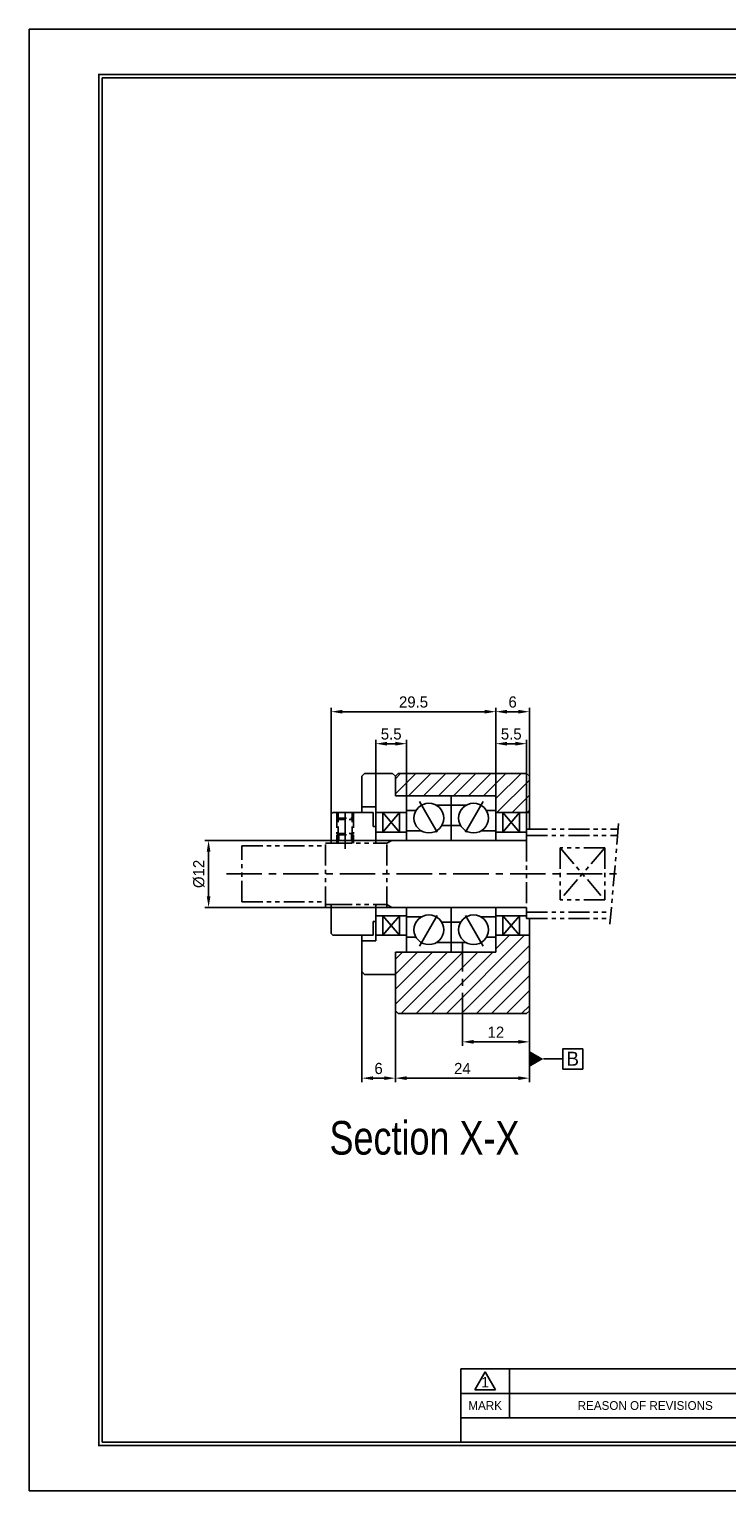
# Model space of a CAD drawing. Header units: millimetres. Extents: x 0 to 370, y 0 to 262.
# Tile 1 of 4: x 0 to 125, y 0 to 262. Entities that reach past the tile are written whole.
import ezdxf
from ezdxf.enums import TextEntityAlignment as Align

# ---------------------------------------------------------------- set-up
doc = ezdxf.new("R2010")
doc.units = ezdxf.units.MM
for name, pattern in [('CENTER', [50.8, 31.75, -6.35, 6.35, -6.35]), ('DASHED', [0.75, 0.5, -0.25]), ('PHANTOM', [2.5, 1.25, -0.25, 0.25, -0.25, 0.25, -0.25])]:
    doc.linetypes.add(name, pattern=pattern)
doc.layers.get('0').update_dxf_attribs({"linetype": 'CONTINUOUS'})
doc.layers.get('DEFPOINTS').update_dxf_attribs({"linetype": 'CONTINUOUS'})
for name, color, linetype in [('center', 1, 'CENTER'), ('hidden', 2, 'DASHED'), ('L1', 7, 'CONTINUOUS'), ('OUTLINE', 7, 'CONTINUOUS'), ('phantom', 6, 'PHANTOM')]:
    doc.layers.add(name, color=color, linetype=linetype)
doc.dimstyles.get("Standard").update_dxf_attribs({"dimtxt": 2, "dimasz": 2, "dimexe": 0.7, "dimexo": 0, "dimgap": 0.7, "dimtad": 1, "dimdec": 3, "dimzin": 11, "dimdsep": 46, "dimtxsty": 'Standard', "dimcen": 0, "dimclrd": 5, "dimclre": 5, "dimclrt": 3, "dimadec": 0, "dimazin": 0, "dimtfac": 0.6, "dimtdec": 3, "dimtmove": 0, "dimatfit": 3, "dimfxl": 0, "dimtolj": 1, "dimtzin": 11, "dimarcsym": 0})

# ---------------------------------------------------------------- blocks, each defined once
blk = doc.blocks.new('표제란')
at = {"layer": 'L1', "color": 0}
for p, q in [((297, 210), (0, 210)), ((0, 210), (0, 0)), ((0, 0), (297, 0))]:
    blk.add_line(p, q, dxfattribs=at)
at = {"layer": 'L1'}
for p, q in [((160, 17.5), (62, 17.5)), ((62, 17.5), (62, 7)), ((64, 14.51), (65.5, 17.1)), ((65.5, 17.1), (67, 14.51)), ((69, 17.5), (69, 10.5)), ((147, 14), (62, 14)), ((64, 14.51), (67, 14.51)), ((147, 10.5), (62, 10.5))]:
    blk.add_line(p, q, dxfattribs=at)
at = {"layer": 'L1', "const_width": 0.25}
blk.add_lwpolyline([(290.5, 6.5), (290.5, 203.5), (10, 203.5), (10, 6.5)], close=True, dxfattribs=at)
at = {"layer": 'L1'}
blk.add_lwpolyline([(290, 7), (290, 203), (10.5, 203), (10.5, 7)], close=True, dxfattribs=at)
for s, height, p in [('1', 1.5, (65.5, 15.61)), ('MARK', 1.25, (65.5, 12.25)), ('REASON OF REVISIONS', 1.25, (88.5, 12.25))]:
    blk.add_text(s, height=height, dxfattribs=at).set_placement(p, align=Align.MIDDLE_CENTER)
for tag, p in [('필렛', (179.25, 10.9)), ('모따기', (179.25, 8.3))]:
    blk.add_attdef(tag, text='', height=1.15, dxfattribs=at).set_placement(p, align=Align.MIDDLE_LEFT)
at = {"layer": 'OUTLINE', "ltscale": 0.5}
for tag, p, height in [('TITLE', (237.17, 24.41), 2.5), ('도번', (251.18, 15.64), 2.5), ('SCALE', (253.78, 9.55), 1.2), ('DATE', (277.02, 9.51), 1.2)]:
    blk.add_attdef(tag, p, '', height=height, dxfattribs=at)
blk = doc.blocks.new('*D10')
at = {"layer": 'DEFPOINTS', "color": 0, "ltscale": 0.2}
for p in [(89.07, 133.8), (83.57, 124.48), (89.07, 118.48)]:
    blk.add_point(p, dxfattribs=at)
at = {"layer": 'OUTLINE', "color": 5, "lineweight": -2, "ltscale": 0.2}
for p, q in [((83.57, 124.48), (83.57, 134.5)), ((85.57, 133.8), (87.07, 133.8)), ((89.07, 118.48), (89.07, 134.5))]:
    blk.add_line(p, q, dxfattribs=at)
at = {"layer": 'OUTLINE', "color": 5, "ltscale": 0.2}
for points in [[(85.57, 134.14), (85.57, 133.47), (83.57, 133.8)], [(87.07, 134.14), (87.07, 133.47), (89.07, 133.8)]]:
    blk.add_solid(points, dxfattribs=at)
at = {"layer": 'OUTLINE', "color": 3, "ltscale": 0.2, "insert": (86.32, 135.53), "char_height": 2, "attachment_point": 5}
blk.add_mtext('\\A1;5.5', dxfattribs=at)
blk = doc.blocks.new('*D11')
at = {"layer": 'DEFPOINTS', "color": 0, "ltscale": 0.2}
for p in [(62.07, 133.8), (67.57, 124.48), (62.07, 122.48)]:
    blk.add_point(p, dxfattribs=at)
at = {"layer": 'OUTLINE', "color": 5, "lineweight": -2, "ltscale": 0.2}
for p, q in [((62.07, 122.48), (62.07, 134.5)), ((65.57, 133.8), (64.07, 133.8)), ((67.57, 124.48), (67.57, 134.5))]:
    blk.add_line(p, q, dxfattribs=at)
at = {"layer": 'OUTLINE', "color": 5, "ltscale": 0.2}
for points in [[(64.07, 134.14), (64.07, 133.47), (62.07, 133.8)], [(65.57, 134.14), (65.57, 133.47), (67.57, 133.8)]]:
    blk.add_solid(points, dxfattribs=at)
at = {"layer": 'OUTLINE', "color": 3, "ltscale": 0.2, "insert": (64.82, 135.53), "char_height": 2, "attachment_point": 5}
blk.add_mtext('\\A1;5.5', dxfattribs=at)
blk = doc.blocks.new('*D12')
at = {"layer": 'DEFPOINTS', "color": 0, "ltscale": 0.2}
for p in [(83.57, 139.53), (89.57, 127.98), (83.57, 124.48)]:
    blk.add_point(p, dxfattribs=at)
at = {"layer": 'OUTLINE', "color": 5, "lineweight": -2, "ltscale": 0.2}
for p, q in [((83.57, 124.48), (83.57, 140.23)), ((87.57, 139.53), (85.57, 139.53)), ((89.57, 127.98), (89.57, 140.23))]:
    blk.add_line(p, q, dxfattribs=at)
at = {"layer": 'OUTLINE', "color": 5, "ltscale": 0.2}
for points in [[(85.57, 139.87), (85.57, 139.2), (83.57, 139.53)], [(87.57, 139.87), (87.57, 139.2), (89.57, 139.53)]]:
    blk.add_solid(points, dxfattribs=at)
at = {"layer": 'OUTLINE', "color": 3, "ltscale": 0.2, "insert": (86.57, 141.26), "char_height": 2, "attachment_point": 5}
blk.add_mtext('\\A1;6', dxfattribs=at)
blk = doc.blocks.new('*D13')
at = {"layer": 'DEFPOINTS', "color": 0, "ltscale": 0.2}
for p in [(54.07, 139.53), (83.57, 124.48), (54.07, 121.18)]:
    blk.add_point(p, dxfattribs=at)
at = {"layer": 'OUTLINE', "color": 5, "lineweight": -2, "ltscale": 0.2}
for p, q in [((54.07, 121.18), (54.07, 140.23)), ((81.57, 139.53), (56.07, 139.53)), ((83.57, 124.48), (83.57, 140.23))]:
    blk.add_line(p, q, dxfattribs=at)
at = {"layer": 'OUTLINE', "color": 5, "ltscale": 0.2}
for points in [[(56.07, 139.87), (56.07, 139.2), (54.07, 139.53)], [(81.57, 139.87), (81.57, 139.2), (83.57, 139.53)]]:
    blk.add_solid(points, dxfattribs=at)
at = {"layer": 'OUTLINE', "color": 3, "ltscale": 0.2, "insert": (68.82, 141.26), "char_height": 2, "attachment_point": 5}
blk.add_mtext('\\A1;29.5', dxfattribs=at)
blk = doc.blocks.new('*D14')
at = {"layer": 'DEFPOINTS', "color": 0, "ltscale": 0.2}
for p in [(89.57, 85.98), (77.57, 82.81), (89.57, 80.4)]:
    blk.add_point(p, dxfattribs=at)
at = {"layer": 'OUTLINE', "color": 5, "lineweight": -2, "ltscale": 0.2}
for p, q in [((89.57, 85.98), (89.57, 79.7)), ((77.57, 82.81), (77.57, 79.7)), ((79.57, 80.4), (87.57, 80.4))]:
    blk.add_line(p, q, dxfattribs=at)
at = {"layer": 'OUTLINE', "color": 5, "ltscale": 0.2}
for points in [[(79.57, 80.74), (79.57, 80.07), (77.57, 80.4)], [(87.57, 80.74), (87.57, 80.07), (89.57, 80.4)]]:
    blk.add_solid(points, dxfattribs=at)
at = {"layer": 'OUTLINE', "color": 3, "ltscale": 0.2, "insert": (83.57, 82.13), "char_height": 2, "attachment_point": 5}
blk.add_mtext('\\A1;12', dxfattribs=at)
blk = doc.blocks.new('*D15')
at = {"layer": 'DEFPOINTS', "color": 0, "ltscale": 0.2}
for p in [(65.57, 85.98), (89.57, 85.98), (65.57, 73.9)]:
    blk.add_point(p, dxfattribs=at)
at = {"layer": 'OUTLINE', "color": 5, "lineweight": -2, "ltscale": 0.2}
for p, q in [((65.57, 85.98), (65.57, 73.2)), ((89.57, 85.98), (89.57, 73.2)), ((87.57, 73.9), (67.57, 73.9))]:
    blk.add_line(p, q, dxfattribs=at)
at = {"layer": 'OUTLINE', "color": 5, "ltscale": 0.2}
for points in [[(67.57, 74.23), (67.57, 73.57), (65.57, 73.9)], [(87.57, 74.23), (87.57, 73.57), (89.57, 73.9)]]:
    blk.add_solid(points, dxfattribs=at)
at = {"layer": 'OUTLINE', "color": 3, "ltscale": 0.2, "insert": (77.57, 75.63), "char_height": 2, "attachment_point": 5}
blk.add_mtext('\\A1;24', dxfattribs=at)
blk = doc.blocks.new('*D16')
at = {"layer": 'DEFPOINTS', "color": 0, "ltscale": 0.2}
for p in [(59.57, 92.98), (65.57, 85.98), (59.57, 73.9)]:
    blk.add_point(p, dxfattribs=at)
at = {"layer": 'OUTLINE', "color": 5, "lineweight": -2, "ltscale": 0.2}
for p, q in [((59.57, 92.98), (59.57, 73.2)), ((65.57, 85.98), (65.57, 73.2)), ((63.57, 73.9), (61.57, 73.9))]:
    blk.add_line(p, q, dxfattribs=at)
at = {"layer": 'OUTLINE', "color": 5, "ltscale": 0.2}
for points in [[(61.57, 74.23), (61.57, 73.57), (59.57, 73.9)], [(63.57, 74.23), (63.57, 73.57), (65.57, 73.9)]]:
    blk.add_solid(points, dxfattribs=at)
at = {"layer": 'OUTLINE', "color": 3, "ltscale": 0.2, "insert": (62.57, 75.62), "char_height": 2, "attachment_point": 5}
blk.add_mtext('\\A1;6', dxfattribs=at)
blk = doc.blocks.new('*D17')
at = {"layer": 'DEFPOINTS', "color": 0, "ltscale": 0.2}
for p in [(62.07, 116.48), (32.12, 104.48), (62.07, 104.48)]:
    blk.add_point(p, dxfattribs=at)
at = {"layer": 'OUTLINE', "color": 5, "lineweight": -2, "ltscale": 0.2}
for p, q in [((62.07, 116.48), (31.42, 116.48)), ((32.12, 114.48), (32.12, 106.48)), ((62.07, 104.48), (31.42, 104.48))]:
    blk.add_line(p, q, dxfattribs=at)
at = {"layer": 'OUTLINE', "color": 5, "ltscale": 0.2}
for points in [[(31.79, 114.48), (32.45, 114.48), (32.12, 116.48)], [(31.79, 106.48), (32.45, 106.48), (32.12, 104.48)]]:
    blk.add_solid(points, dxfattribs=at)
at = {"layer": 'OUTLINE', "color": 3, "ltscale": 0.2, "insert": (30.39, 110.48), "char_height": 2, "attachment_point": 5, "rotation": 90}
blk.add_mtext('\\A1;%%C12', dxfattribs=at)
blk = doc.blocks.new('_DatumFilled')
at = {"color": 0, "linetype": 'ByBlock'}
blk.add_solid([(0, 0.58), (-1, 0), (0, -0.58)], dxfattribs=at)

msp = doc.modelspace()

# ---------------------------------------------------------------- hatches: boundary and pattern name
at = {"layer": 'OUTLINE', "ltscale": 0.2}
h = msp.add_hatch(dxfattribs=at)
h.set_pattern_fill('ANSI31', color=5, scale=0.6, style=0)
h.paths.add_polyline_path([(89.5704, 127.9807), (89.0704, 128.4807), (66.0704, 128.4807), (65.5704, 127.9807), (65.5704, 124.4807), (83.5704, 124.4807), (83.5704, 121.4807), (89.5704, 121.4807)])
h.paths.add_polyline_path([(89.5704, 99.4807), (83.5704, 99.4807), (83.5704, 96.4807), (77.5704, 96.4807), (77.5704, 85.4807), (89.0704, 85.4807), (89.5704, 85.9807)])
h.paths.add_polyline_path([(77.5704, 96.4807), (65.5704, 96.4807), (65.5704, 85.9807), (66.0704, 85.4807), (77.5704, 85.4807)])

# ---------------------------------------------------------------- linework, layer by layer
at = {"layer": 'center', "ltscale": 0.2}
for p, q in [((69.862, 123.4396), (73.2787, 117.5218)), ((81.2787, 123.4396), (77.862, 117.5218)), ((56.5704, 114.9807), (56.5704, 122.4807)), ((35.3093, 110.4807), (105.852, 110.4807)), ((69.862, 97.5218), (73.2787, 103.4396)), ((81.2787, 97.5218), (77.862, 103.4396)), ((77.5704, 82.8148), (77.5704, 98.1713))]:
    msp.add_line(p, q, dxfattribs=at)
at = {"layer": 'hidden', "color": 5, "ltscale": 3}
for p, q in [((55.0704, 120.2307), (55.0704, 121.4807)), ((58.0704, 120.2307), (58.0704, 121.4807)), ((55.0704, 115.9807), (55.0704, 117.7307)), ((58.0704, 115.9807), (58.0704, 117.7307))]:
    msp.add_line(p, q, dxfattribs=at)
at = {"layer": 'hidden', "ltscale": 3}
for p, q in [((55.0704, 120.2307), (55.3204, 120.4807)), ((55.3204, 120.4807), (55.3204, 121.4807)), ((55.3204, 117.4807), (55.3204, 120.4807)), ((55.3204, 120.4807), (57.8204, 120.4807)), ((57.8204, 120.4807), (57.8204, 121.4807)), ((57.8204, 117.4807), (57.8204, 120.4807)), ((58.0704, 120.2307), (57.8204, 120.4807)), ((55.0704, 120.2307), (55.0704, 117.7307)), ((55.0704, 120.2307), (58.0704, 120.2307)), ((58.0704, 120.2307), (58.0704, 117.7307)), ((55.0704, 117.7307), (58.0704, 117.7307)), ((55.0704, 117.7307), (55.3204, 117.4807)), ((55.3204, 117.4807), (57.8204, 117.4807)), ((55.3204, 115.9807), (55.3204, 117.4807)), ((55.4204, 116.4807), (55.4204, 117.4807)), ((57.7204, 116.4807), (57.7204, 117.4807)), ((58.0704, 117.7307), (57.8204, 117.4807)), ((57.8204, 115.9807), (57.8204, 117.4807))]:
    msp.add_line(p, q, dxfattribs=at)
at = {"layer": 'OUTLINE'}
for p, q in [((60.0704, 128.4807), (59.5704, 127.9807)), ((60.0704, 128.4807), (65.0704, 128.4807)), ((65.0704, 128.4807), (65.5704, 127.9807)), ((66.0704, 128.4807), (65.5704, 127.9807)), ((89.0704, 128.4807), (89.5704, 127.9807)), ((59.5704, 121.4807), (59.5704, 127.9807)), ((65.5704, 124.4807), (65.5704, 127.9807)), ((89.5704, 118.4807), (89.5704, 127.9807)), ((65.5704, 124.4807), (83.5704, 124.4807)), ((67.5704, 124.4807), (67.5704, 116.4807)), ((75.5704, 124.4807), (75.5704, 116.4807)), ((83.5704, 124.4807), (83.5704, 116.4807)), ((54.3704, 121.4807), (54.0704, 121.1807)), ((54.0704, 121.1807), (54.0704, 115.9807)), ((54.3704, 121.4807), (61.5704, 121.4807)), ((59.5704, 122.4807), (62.0704, 122.4807)), ((61.5704, 118.9807), (61.5704, 121.4807)), ((62.0704, 122.4807), (62.0704, 115.9807)), ((62.0704, 121.4807), (67.5704, 121.4807)), ((63.3204, 121.4807), (66.3204, 117.9807)), ((63.3204, 117.9807), (66.3204, 121.4807)), ((63.3204, 117.9807), (63.3204, 121.4807)), ((66.3204, 117.9807), (66.3204, 121.4807)), ((67.5704, 121.814), (69.261, 121.814)), ((72.9037, 122.7901), (75.5704, 122.7901)), ((78.237, 122.7901), (75.5704, 122.7901)), ((83.5704, 121.814), (81.8798, 121.814)), ((83.5704, 121.4807), (89.5704, 121.4807)), ((84.8204, 121.4807), (87.8204, 117.9807)), ((84.8204, 117.9807), (87.8204, 121.4807)), ((84.8204, 117.9807), (84.8204, 121.4807)), ((87.8204, 117.9807), (87.8204, 121.4807)), ((61.5704, 118.9807), (62.0704, 118.9807)), ((62.0704, 117.9807), (67.5704, 117.9807)), ((67.5704, 118.1713), (70.237, 118.1713)), ((73.8798, 119.1473), (75.5704, 119.1473)), ((77.261, 119.1473), (75.5704, 119.1473)), ((83.5704, 118.1713), (80.9037, 118.1713)), ((83.5704, 117.9807), (89.0704, 117.9807)), ((89.0704, 117.9807), (89.0704, 118.4807)), ((89.0704, 116.4807), (89.0704, 117.9807)), ((55.4204, 116.4807), (54.0704, 116.4807)), ((55.4204, 116.4807), (57.7204, 116.4807)), ((57.7204, 116.4807), (62.0704, 116.4807)), ((62.0704, 116.4807), (89.0704, 116.4807)), ((54.0704, 99.7807), (54.0704, 104.9807)), ((62.0704, 98.4807), (62.0704, 104.9807)), ((54.0704, 104.4807), (62.0704, 104.4807)), ((62.0704, 104.4807), (89.0704, 104.4807)), ((62.0704, 102.9807), (67.5704, 102.9807)), ((63.3204, 102.9807), (63.3204, 99.4807)), ((63.3204, 102.9807), (66.3204, 99.4807)), ((63.3204, 99.4807), (66.3204, 102.9807)), ((66.3204, 102.9807), (66.3204, 99.4807)), ((67.5704, 96.4807), (67.5704, 104.4807)), ((67.5704, 102.7901), (70.237, 102.7901)), ((75.5704, 96.4807), (75.5704, 104.4807)), ((83.5704, 102.7901), (80.9037, 102.7901)), ((83.5704, 96.4807), (83.5704, 104.4807)), ((83.5704, 102.9807), (89.0704, 102.9807)), ((84.8204, 102.9807), (84.8204, 99.4807)), ((84.8204, 102.9807), (87.8204, 99.4807)), ((84.8204, 99.4807), (87.8204, 102.9807)), ((87.8204, 102.9807), (87.8204, 99.4807)), ((89.0704, 102.9807), (89.0704, 104.4807)), ((89.0704, 102.9807), (89.0704, 102.4807)), ((89.5704, 85.9807), (89.5704, 102.4807)), ((54.0704, 99.7807), (54.3704, 99.4807)), ((54.3704, 99.4807), (61.5704, 99.4807)), ((59.5704, 92.9807), (59.5704, 99.4807)), ((61.5704, 101.9807), (61.5704, 99.4807)), ((61.5704, 101.9807), (62.0704, 101.9807)), ((62.0704, 99.4807), (67.5704, 99.4807)), ((73.8798, 101.814), (75.5704, 101.814)), ((77.261, 101.814), (75.5704, 101.814)), ((83.5704, 99.4807), (89.5704, 99.4807)), ((59.5704, 98.4807), (62.0704, 98.4807)), ((67.5704, 99.1473), (69.261, 99.1473)), ((72.9037, 98.1713), (75.5704, 98.1713)), ((78.237, 98.1713), (75.5704, 98.1713)), ((83.5704, 99.1473), (81.8798, 99.1473)), ((65.5704, 85.9807), (65.5704, 96.4807)), ((65.5704, 96.4807), (83.5704, 96.4807)), ((60.0704, 92.4807), (59.5704, 92.9807)), ((60.0704, 92.4807), (65.5704, 92.4807)), ((66.0704, 85.4807), (65.5704, 85.9807)), ((66.0704, 85.4807), (89.0704, 85.4807)), ((89.0704, 85.4807), (89.5704, 85.9807))]:
    msp.add_line(p, q, dxfattribs=at)
at = {"layer": 'OUTLINE', "ltscale": 0.2}
msp.add_line((66.0704, 128.4807), (89.0704, 128.4807), dxfattribs=at)
at = {"layer": 'OUTLINE', "color": 5, "ltscale": 0.5}
msp.add_lwpolyline([(95.5351, 75.5367), (99.1351, 75.5367), (99.1351, 79.1367), (95.5351, 79.1367)], close=True, dxfattribs=at)
msp.add_lwpolyline([(92.0704, 77.3367), (95.5351, 77.3367)], dxfattribs=at)
at = {"layer": 'OUTLINE'}
for centre in [(71.5704, 120.4807), (79.5704, 120.4807), (71.5704, 100.4807), (79.5704, 100.4807)]:
    msp.add_circle(centre, 2.6667, dxfattribs=at)
at = {"layer": 'phantom', "ltscale": 3}
for p, q in [((89.0704, 118.4807), (105.4687, 118.4807)), ((105.5562, 119.4807), (103.9814, 101.4807)), ((38.0704, 115.4807), (53.0704, 115.4807)), ((38.0704, 105.4807), (38.0704, 115.4807)), ((53.0704, 104.4807), (53.0704, 116.4807)), ((53.0704, 116.4807), (54.0704, 116.4807)), ((53.0704, 115.9807), (54.0704, 115.9807)), ((54.0704, 115.9807), (62.0704, 115.9807)), ((62.0704, 115.9807), (64.0704, 115.9807)), ((64.0704, 104.4807), (64.0704, 116.4807)), ((64.0704, 115.9807), (64.9364, 116.4807)), ((89.0704, 117.3307), (105.3681, 117.3307)), ((89.0704, 116.4807), (89.0704, 104.4807)), ((95.0704, 115.1444), (95.0704, 105.817)), ((95.0704, 115.1444), (103.0704, 105.817)), ((103.0704, 115.1444), (95.0704, 105.817)), ((103.0704, 115.1444), (95.0704, 115.1444)), ((103.0704, 115.1444), (103.0704, 105.817)), ((38.0704, 105.4807), (53.0704, 105.4807)), ((53.0704, 104.9807), (54.0704, 104.9807)), ((54.0704, 104.9807), (62.0704, 104.9807)), ((62.0704, 104.9807), (64.0704, 104.9807)), ((64.0704, 104.9807), (64.9364, 104.4807)), ((103.0704, 105.817), (95.0704, 105.817)), ((53.0704, 104.4807), (54.0704, 104.4807)), ((89.0704, 103.6307), (104.1695, 103.6307)), ((89.0704, 102.4807), (104.0689, 102.4807))]:
    msp.add_line(p, q, dxfattribs=at)

# ---------------------------------------------------------------- block references
at = {"layer": 'OUTLINE', "xscale": 1.2464990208, "yscale": 1.2464990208, "zscale": 1.2464990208}
msp.add_blockref('표제란', (0, 0), dxfattribs=at)
at = {"layer": 'OUTLINE', "color": 5, "ltscale": 0.5, "xscale": 2.5, "yscale": 2.5, "zscale": 2.5, "rotation": 180}
msp.add_blockref('_DatumFilled', (89.5704, 77.3367), dxfattribs=at)

# ---------------------------------------------------------------- texts
at = {"lineweight": 9, "width": 0.8}
msp.add_text('Section X-X', height=6.021734, dxfattribs=at).set_placement((53.777, 60.2064))
at = {"layer": 'OUTLINE', "color": 3, "ltscale": 0.5, "insert": (98.4489, 76.1309), "char_height": 2.5, "attachment_point": 9}
msp.add_mtext('\\A1;B', dxfattribs=at)

# ---------------------------------------------------------------- dimensions: what is measured, and where the dimension line sits
at = {"layer": 'OUTLINE', "ltscale": 0.2}
for base, p1, p2, picture, middle in [((54.0704, 139.5327), (83.5704, 124.4807), (54.0704, 121.1807), '*D13', (68.8204, 141.258)), ((83.5704, 139.5327), (89.5704, 127.9807), (83.5704, 124.4807), '*D12', (86.5704, 141.258)), ((62.0704, 133.8022), (67.5704, 124.4807), (62.0704, 122.4807), '*D11', (64.8204, 135.5262)), ((89.0704, 133.8022), (83.5704, 124.4807), (89.0704, 118.4807), '*D10', (86.3204, 135.5262)), ((59.5704, 73.8988), (65.5704, 85.9807), (59.5704, 92.9807), '*D16', (62.5704, 75.6241)), ((65.5704, 73.8988), (89.5704, 85.9807), (65.5704, 85.9807), '*D15', (77.5704, 75.6255)), ((89.5704, 80.4046), (77.5704, 82.8148), (89.5704, 85.9807), '*D14', (83.5704, 82.1326))]:
    dim = msp.add_linear_dim(base=base, p1=p1, p2=p2, dimstyle='Standard', dxfattribs=at)
    dim.commit()
    dim.dimension.update_dxf_attribs({"geometry": picture, "text_midpoint": middle})
dim = msp.add_linear_dim(base=(32.1201, 104.4807), p1=(62.0704, 116.4807), p2=(62.0704, 104.4807), angle=90, text='%%C<>', dimstyle='Standard', override={"dimgap": 0.7, "dimsah": 1, "dimse1": 0, "dimse2": 0, "dimsd1": 0, "dimsd2": 0, "dimtol": 0, "dimlim": 0}, dxfattribs=at)
dim.commit()
dim.dimension.update_dxf_attribs({"geometry": '*D17', "text_midpoint": (30.3922, 110.4807)})

doc.saveas('drawing.dxf')
